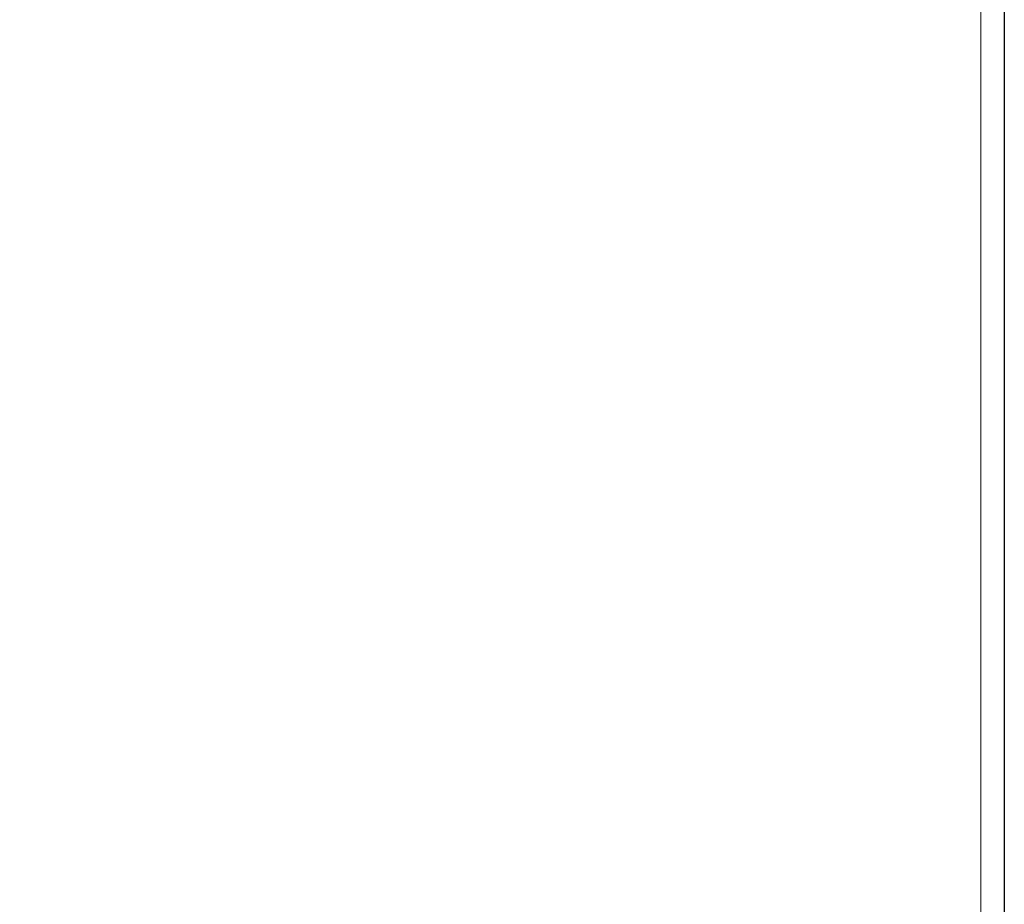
# Model space of a CAD drawing. Header units: millimetres. Extents: x 6567289036 to 6568990308, y 5976640423 to 5977332400.
# Tile 124 of 216: x 6568112958 to 6568217500, y 5977010769 to 5977104654. Entities that reach past the tile are written whole.
import ezdxf

# ---------------------------------------------------------------- set-up
doc = ezdxf.new("R2010")
doc.units = ezdxf.units.MM
doc.layers.add('0_PODKŁADANKI', color=7, linetype='Continuous')
doc.layers.add('PZT_Budynek Cz. Naziemna', color=250, linetype='Continuous', lineweight=0)
picture_1 = doc.add_image_def('image2.jpg', size_in_pixel=(6997, 9782))

# ---------------------------------------------------------------- blocks, each defined once
blk = doc.blocks.new('A$C610A10FE')
at = {"layer": '0_PODKŁADANKI', "color": 18, "linetype": 'Continuous', "lineweight": 18}
for p, q in [((0, 0), (0, 414.5)), ((-2.5, 2), (-2.5, 412))]:
    blk.add_line(p, q, dxfattribs=at)
blk = doc.blocks.new('A$C369333FC')
at = {"layer": 'PZT_Budynek Cz. Naziemna', "xscale": 1000, "yscale": 1000, "zscale": 1000}
blk.add_blockref('A$C610A10FE', (0, 0), dxfattribs=at)
blk = doc.blocks.new('A$C10C251DF')
blk.add_blockref('A$C369333FC', (0, 0))

msp = doc.modelspace()

# ---------------------------------------------------------------- block references
at = {"layer": '0_PODKŁADANKI', "lineweight": 70, "xscale": 1000, "yscale": 1000, "zscale": 1000}
msp.add_blockref('A$C610A10FE', (6568217500, 5976718000), dxfattribs=at)
msp.add_blockref('A$C610A10FE', (6568217500, 5976718000), dxfattribs=at)
at = {"layer": '0_PODKŁADANKI', "linetype": 'Continuous', "lineweight": 70}
msp.add_blockref('A$C10C251DF', (6568217500, 5976718000), dxfattribs=at)

# ---------------------------------------------------------------- pictures from other files: only their frames are drawn
at = {"color": 6, "lineweight": 30}
image = msp.add_image(picture_1, insert=(6567921000, 5976718000), size_in_units=(296500, 414515.220809), dxfattribs=at)
image.dxf.flags = 7

doc.saveas('drawing.dxf')
